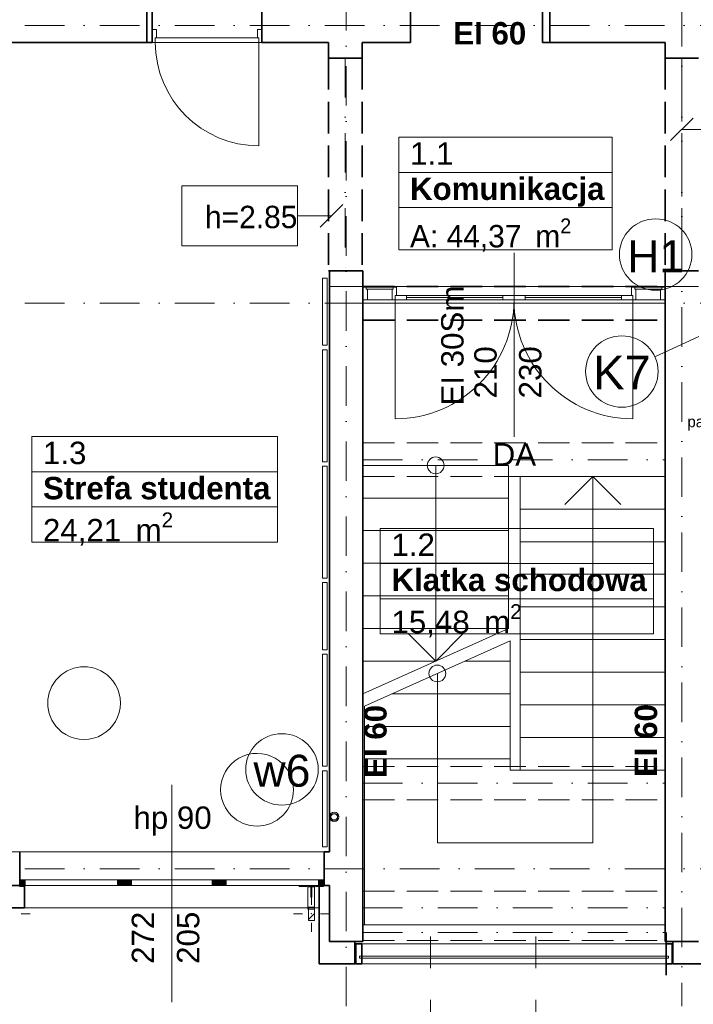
# Model space of a CAD drawing. Header units: millimetres. Extents: x -34676 to 172266, y 39940 to 476087.
# Tile 149 of 256: x 31923 to 37943, y 309384 to 318178. Entities that reach past the tile are written whole.
import ezdxf
from ezdxf.lldxf.tags import DXFTag

# ---------------------------------------------------------------- set-up
doc = ezdxf.new("R2010")
doc.units = ezdxf.units.MM
doc.header["$MEASUREMENT"] = 0
for name, pattern in [('Krawędzie ukryte', [3.912222, 2.822222, -1.09]), ('Kropki i Kreski', [6.702778, 3.527778, -1.763889, 0, -1.411111]), ('Przerywana', [5.644444, 2.822222, -2.822222])]:
    doc.linetypes.add(name, pattern=pattern)
for name, color, linetype in [('#podkład', 252, 'Continuous'), ('- A - ocieplenie', 7, 'Continuous'), ('- strefy pomieszczeń', 7, 'Continuous'), ('Drzwi Archicad', 7, 'Continuous'), ('IS_Text_Pion_Wodociag', 7, 'Continuous'), ('Konstrukcja - Belki', 7, 'Continuous'), ('Konstrukcja - Przegroda Strukt.', 7, 'Continuous'), ('Konstrukcja - Siatka mod', 7, 'Continuous'), ('Konstrukcja - Stropy', 7, 'Continuous'), ('Konstrukcja - Słupy', 7, 'Continuous'), ('Konstrukcja - Ściany nośne wew..P', 7, 'Continuous'), ('Konstrukcja - Ściany zewnętrzne', 7, 'Continuous'), ('Okna Archicada', 7, 'Continuous'), ('Opisy - Etykiety', 7, 'Continuous'), ('Opisy - Tekst', 7, 'Continuous'), ('Wnętrze - Umeblowanie', 7, 'Continuous'), ('Znaczniki - Przekroje', 7, 'Continuous'), ('Znaczniki drzwi Archicada', 7, 'Continuous'), ('Znaczniki okien Archicada', 7, 'Continuous')]:
    doc.layers.add(name, color=color, linetype=linetype)
doc.layers.add('#woda', color=4, linetype='Continuous', lineweight=18)
doc.styles.get("Standard").update_dxf_attribs({"font": 'arial.ttf'})
doc.styles.add('STYL_AUTOMATYCZNY_1', font='arial.ttf')
doc.styles.add('STYL_AUTOMATYCZNY_2', font='arial.ttf')
doc.styles.add('STYL_AUTOMATYCZNY_5', font='arial.ttf')
doc.styles.add('STYL_AUTOMATYCZNY_6', font='txt')
doc.styles.add('STYL_AUTOMATYCZNY_7', font='txt')
tags = doc.linetypes.add('SOLID', pattern=[10, 10, 0]).pattern_tags.tags
tags[6:7] = [DXFTag(74, 4), DXFTag(75, 0), DXFTag(340, '0'), DXFTag(46, 0.0), DXFTag(50, 0.0), DXFTag(44, 0.0), DXFTag(45, 0.0)]
tags[4:5] = [DXFTag(74, 4), DXFTag(75, 0), DXFTag(340, '0'), DXFTag(46, 0.0), DXFTag(50, 0.0), DXFTag(44, 0.0), DXFTag(45, 0.0)]

# ---------------------------------------------------------------- blocks, each defined once
blk = doc.blocks.new('ILHKGJHF')
at = {"layer": 'Konstrukcja - Słupy', "linetype": 'Continuous', "lineweight": 0}
h = blk.add_hatch(dxfattribs=at)
h.set_pattern_fill('Stal__1__0003', color=252, style=0, pattern_type=2)
h.set_pattern_definition([(45, (-208051.03, 604918.2), (-159.09903, 159.09903), []), (45, (-208104.06, 604971.24), (-159.09903, 159.09903), [])])
h.paths.add_polyline_path([(34110.1, 315498), (34165.1, 315498), (34165.1, 315618), (34110.1, 315618)])
at = {"layer": 'Okna Archicada', "linetype": 'Continuous', "lineweight": 13}
for points in [[(31530.1, 315860.5), (31530.1, 315810.5), (31580.1, 315810.5), (31580.1, 315860.5)], [(32455.1, 315810.5), (32455.1, 315860.5), (32405.1, 315860.5), (32405.1, 315810.5)], [(32455.1, 315860.5), (32455.1, 315810.5), (32530.1, 315810.5), (32530.1, 315860.5)], [(33325.1, 315810.5), (33325.1, 315860.5), (33250.1, 315860.5), (33250.1, 315810.5)], [(33325.1, 315860.5), (33325.1, 315810.5), (33375.1, 315810.5), (33375.1, 315860.5)], [(34250.1, 315810.5), (34250.1, 315860.5), (34200.1, 315860.5), (34200.1, 315810.5)]]:
    blk.add_hatch(color=252, dxfattribs=at).paths.add_polyline_path(points)
at = {"layer": '- A - ocieplenie', "color": 252, "linetype": 'Continuous', "lineweight": 35, "ltscale": 100}
for p, q in [((31572.6, 315660.5), (31572.6, 315810.5)), ((34207.6, 315660.5), (34207.6, 315810.5)), ((31572.6, 315610.5), (31572.6, 315660.5)), ((34207.6, 315610.5), (34207.6, 315660.5))]:
    blk.add_line(p, q, dxfattribs=at)
at = {"layer": '- A - ocieplenie', "color": 252, "linetype": 'Continuous', "lineweight": 35, "ltscale": 100, "flags": 128}
for points in [[(31572.6, 315810.5), (31342.6, 315810.5)], [(34207.6, 315810.5), (34207.6, 315310.4)], [(34297.6, 315810.5), (34207.6, 315810.5)], [(34297.6, 315310.4), (34297.6, 315810.5)], [(31342.6, 315610.5), (31572.6, 315610.5)], [(34207.6, 315110.4), (34207.6, 315310.4)], [(34524.6, 315310.4), (34297.6, 315310.4)], [(34524.6, 315310.4), (34524.6, 315110.4)], [(37597.6, 315310.4), (37367.4, 315310.4)], [(37367.4, 315310.4), (37367.4, 315110.4)], [(34207.6, 315110.4), (34524.6, 315110.4)], [(37367.4, 315110.4), (37687.6, 315110.4)]]:
    blk.add_lwpolyline(points, dxfattribs=at)
at = {"layer": '- strefy pomieszczeń', "color": 252, "linetype": 'Continuous', "lineweight": 13, "ltscale": 100}
for p, q in [((34918.1, 322493.2), (36825.3, 322493.2)), ((34918.1, 322178.9), (34918.1, 322493.2)), ((36825.3, 322493.2), (36825.3, 322178.9)), ((36825.3, 322178.9), (34918.1, 322178.9)), ((34918.1, 322178.9), (36825.3, 322178.9)), ((34918.1, 321864.6), (34918.1, 322178.9)), ((36825.3, 322178.9), (36825.3, 321864.6)), ((36825.3, 321864.6), (34918.1, 321864.6)), ((34918.1, 321864.6), (36825.3, 321864.6)), ((34918.1, 321488.1), (34918.1, 321864.6)), ((36825.3, 321864.6), (36825.3, 321488.1)), ((36825.3, 321488.1), (34918.1, 321488.1)), ((31638.1, 319819.5), (33834.7, 319819.5)), ((31638.1, 319505.2), (31638.1, 319819.5)), ((33834.7, 319819.5), (33834.7, 319505.2)), ((33834.7, 319505.2), (31638.1, 319505.2)), ((31638.1, 319505.2), (33834.7, 319505.2)), ((31638.1, 319190.9), (31638.1, 319505.2)), ((33834.7, 319505.2), (33834.7, 319190.9)), ((33834.7, 319190.9), (31638.1, 319190.9)), ((31638.1, 319190.9), (33834.7, 319190.9)), ((31638.1, 318876.6), (31638.1, 319190.9)), ((33834.7, 319190.9), (33834.7, 318876.6)), ((34752.6, 318999.9), (37193.2, 318999.9)), ((34752.6, 318685.6), (34752.6, 318999.9)), ((37193.2, 318999.9), (37193.2, 318685.6)), ((33834.7, 318876.6), (31638.1, 318876.6)), ((37193.2, 318685.6), (34752.6, 318685.6)), ((34752.6, 318685.6), (37193.2, 318685.6)), ((34752.6, 318371.4), (34752.6, 318685.6)), ((37193.2, 318685.6), (37193.2, 318371.4)), ((37193.2, 318371.4), (34752.6, 318371.4)), ((34752.6, 318371.4), (37193.2, 318371.4)), ((34752.6, 318057.1), (34752.6, 318371.4)), ((37193.2, 318371.4), (37193.2, 318057.1)), ((37193.2, 318057.1), (34752.6, 318057.1))]:
    blk.add_line(p, q, dxfattribs=at)
at = {"color": 252, "linetype": 'Przerywana', "lineweight": 13, "ltscale": 100}
for p, q in [((34237.6, 321235.4), (34237.6, 320635.4)), ((34237.6, 321235.4), (34277.6, 321235.4)), ((34237.6, 321235.3), (34237.6, 320635.3)), ((34237.6, 321235.3), (34277.6, 321235.3)), ((34277.6, 321235.4), (34277.6, 320635.4)), ((34277.6, 321235.3), (34277.6, 320635.3)), ((34237.6, 320635.4), (34277.6, 320635.4)), ((34237.6, 320635.3), (34277.6, 320635.3)), ((34237.6, 320595.4), (34237.6, 319595.4)), ((34237.6, 320595.4), (34277.6, 320595.4)), ((34237.6, 320595.3), (34237.6, 319595.3)), ((34237.6, 320595.3), (34277.6, 320595.3)), ((34277.6, 320595.4), (34277.6, 319595.4)), ((34277.6, 320595.3), (34277.6, 319595.3)), ((34237.6, 319595.4), (34277.6, 319595.4)), ((34237.6, 319595.3), (34277.6, 319595.3)), ((34237.6, 319555.4), (34237.6, 318555.4)), ((34237.6, 319555.4), (34277.6, 319555.4)), ((34237.6, 319555.3), (34237.6, 318555.3)), ((34237.6, 319555.3), (34277.6, 319555.3)), ((34277.6, 319555.4), (34277.6, 318555.4)), ((34277.6, 319555.3), (34277.6, 318555.3)), ((34237.6, 318555.4), (34277.6, 318555.4)), ((34237.6, 318555.3), (34277.6, 318555.3)), ((34237.6, 318515.4), (34237.6, 317915.4)), ((34237.6, 318515.4), (34277.6, 318515.4)), ((34237.6, 318515.3), (34237.6, 317915.3)), ((34237.6, 318515.3), (34277.6, 318515.3)), ((34277.6, 318515.4), (34277.6, 317915.4)), ((34277.6, 318515.3), (34277.6, 317915.3)), ((34237.6, 317915.4), (34277.6, 317915.4)), ((34237.6, 317915.3), (34277.6, 317915.3)), ((34237.6, 317875.4), (34237.6, 316875.4)), ((34237.6, 317875.4), (34277.6, 317875.4)), ((34237.6, 317875.3), (34237.6, 316875.3)), ((34237.6, 317875.3), (34277.6, 317875.3)), ((34277.6, 317875.4), (34277.6, 316875.4)), ((34277.6, 317875.3), (34277.6, 316875.3)), ((34237.6, 316875.4), (34277.6, 316875.4)), ((34237.6, 316875.3), (34277.6, 316875.3)), ((34237.6, 316835.4), (34237.6, 316155.5)), ((34237.6, 316835.4), (34277.6, 316835.4)), ((34237.6, 316835.3), (34237.6, 316155.4)), ((34237.6, 316835.3), (34277.6, 316835.3)), ((34277.6, 316835.4), (34277.6, 316155.5)), ((34277.6, 316835.3), (34277.6, 316155.4)), ((34237.6, 316155.5), (34277.6, 316155.5)), ((34237.6, 316155.4), (34277.6, 316155.4))]:
    blk.add_line(p, q, dxfattribs=at)
at = {"color": 252, "linetype": 'Continuous', "lineweight": 13, "ltscale": 100}
for p, q in [((34237.6, 321235.4), (34237.6, 320635.4)), ((34237.6, 321235.4), (34277.6, 321235.4)), ((34277.6, 321235.4), (34277.6, 320635.4)), ((34237.6, 320635.4), (34277.6, 320635.4)), ((34237.6, 320595.4), (34237.6, 319595.4)), ((34237.6, 320595.4), (34277.6, 320595.4)), ((34277.6, 320595.4), (34277.6, 319595.4)), ((34237.6, 319595.4), (34277.6, 319595.4)), ((34237.6, 319555.4), (34237.6, 318555.4)), ((34237.6, 319555.4), (34277.6, 319555.4)), ((34277.6, 319555.4), (34277.6, 318555.4)), ((34237.6, 318555.4), (34277.6, 318555.4)), ((34237.6, 318515.4), (34237.6, 317915.4)), ((34237.6, 318515.4), (34277.6, 318515.4)), ((34277.6, 318515.4), (34277.6, 317915.4)), ((34237.6, 317915.4), (34277.6, 317915.4)), ((34237.6, 317875.4), (34237.6, 316875.4)), ((34237.6, 317875.4), (34277.6, 317875.4)), ((34277.6, 317875.4), (34277.6, 316875.4)), ((34237.6, 316875.4), (34277.6, 316875.4)), ((34237.6, 316835.4), (34237.6, 316155.5)), ((34237.6, 316835.4), (34277.6, 316835.4)), ((34277.6, 316835.4), (34277.6, 316155.5)), ((34237.6, 316155.5), (34277.6, 316155.5)), ((34587.6, 315290.4), (37306.8, 315290.4)), ((34587.6, 315110.4), (37306.8, 315110.4))]:
    blk.add_line(p, q, dxfattribs=at)
at = {"color": 252, "linetype": 'Continuous', "lineweight": 18, "ltscale": 100}
for p, q in [((35897.6, 319562.5), (34597.6, 319562.5)), ((34597.6, 319562.5), (34597.6, 319271.1)), ((35247.6, 319562.5), (35247.6, 319271.1)), ((35897.6, 319271.1), (35897.6, 319562.5)), ((37301.3, 319463.6), (36001.3, 319463.6)), ((36001.3, 319463.6), (36001.3, 319172.3)), ((36401.3, 319213.6), (36651.3, 319463.6)), ((36651.3, 319172.3), (36651.3, 319463.6)), ((36651.3, 319463.6), (36901.3, 319213.6)), ((37301.3, 319172.3), (37301.3, 319463.6)), ((34597.6, 319271.1), (35897.6, 319271.1)), ((35897.6, 319271.1), (34597.6, 319271.1)), ((34597.6, 319271.1), (34597.6, 318979.8)), ((35247.6, 319271.1), (35247.6, 317814.4)), ((35897.6, 318979.8), (35897.6, 319271.1)), ((37301.3, 319172.3), (36001.3, 319172.3)), ((36001.3, 319172.3), (36001.3, 318880.9)), ((36001.3, 319172.3), (37301.3, 319172.3)), ((36651.3, 316841.5), (36651.3, 319172.3)), ((37301.3, 318880.9), (37301.3, 319172.3)), ((34597.6, 318979.8), (35897.6, 318979.8)), ((35897.6, 318979.8), (34597.6, 318979.8)), ((34597.6, 318979.8), (34597.6, 318688.4)), ((35897.6, 318688.4), (35897.6, 318979.8)), ((37301.3, 318880.9), (36001.3, 318880.9)), ((36001.3, 318880.9), (36001.3, 318589.6)), ((36001.3, 318880.9), (37301.3, 318880.9)), ((37301.3, 318589.6), (37301.3, 318880.9)), ((34597.6, 318688.4), (35897.6, 318688.4)), ((35897.6, 318688.4), (34597.6, 318688.4)), ((34597.6, 318688.4), (34597.6, 318397.1)), ((35897.6, 318397.1), (35897.6, 318688.4)), ((37301.3, 318589.6), (36001.3, 318589.6)), ((36001.3, 318589.6), (36001.3, 318298.3)), ((36001.3, 318589.6), (37301.3, 318589.6)), ((37301.3, 318298.3), (37301.3, 318589.6)), ((34597.6, 318397.1), (35897.6, 318397.1)), ((35897.6, 318397.1), (34597.6, 318397.1)), ((34597.6, 318397.1), (34597.6, 318105.7)), ((35897.6, 318105.7), (35897.6, 318397.1)), ((37301.3, 318298.3), (36001.3, 318298.3)), ((36001.3, 318298.3), (36001.3, 318006.9)), ((36001.3, 318298.3), (37301.3, 318298.3)), ((37301.3, 318006.9), (37301.3, 318298.3)), ((34597.6, 318105.7), (35897.6, 318105.7)), ((35897.6, 318105.7), (34597.6, 318105.7)), ((34597.6, 318105.7), (34597.6, 317814.4)), ((35897.6, 318105.7), (34597.6, 317523.1)), ((35247.6, 317814.4), (34997.6, 318064.4)), ((35497.6, 318064.4), (35247.6, 317814.4)), ((35912.6, 317996.2), (34612.6, 317413.5)), ((35912.6, 317814.4), (35912.6, 317996.2)), ((37301.3, 318006.9), (36001.3, 318006.9)), ((36001.3, 318006.9), (36001.3, 317715.6)), ((36001.3, 318006.9), (37301.3, 318006.9)), ((37301.3, 317715.6), (37301.3, 318006.9)), ((34597.6, 317814.4), (35247.6, 317814.4)), ((35247.6, 317814.4), (34597.6, 317814.4)), ((34597.6, 317814.4), (34597.6, 317523.1)), ((35507.1, 317814.4), (35912.6, 317814.4)), ((35912.6, 317814.4), (35507.1, 317814.4)), ((35912.6, 317523.1), (35912.6, 317814.4)), ((35262.6, 317704.8), (35262.6, 316940.4)), ((37301.3, 317715.6), (36001.3, 317715.6)), ((36001.3, 317715.6), (36001.3, 317424.2)), ((36001.3, 317715.6), (37301.3, 317715.6)), ((37301.3, 317424.2), (37301.3, 317715.6)), ((34857.1, 317523.1), (35912.6, 317523.1)), ((35912.6, 317523.1), (34857.1, 317523.1)), ((35912.6, 317231.7), (35912.6, 317523.1)), ((34612.6, 317413.5), (34612.6, 317231.7)), ((37301.3, 317424.2), (36001.3, 317424.2)), ((36001.3, 317424.2), (36001.3, 317132.9)), ((36001.3, 317424.2), (37301.3, 317424.2)), ((37301.3, 317132.9), (37301.3, 317424.2)), ((34612.6, 317231.7), (35912.6, 317231.7)), ((35912.6, 317231.7), (34612.6, 317231.7)), ((34612.6, 317231.7), (34612.6, 316940.4)), ((35912.6, 316940.4), (35912.6, 317231.7)), ((37301.3, 317132.9), (36001.3, 317132.9)), ((36001.3, 317132.9), (36001.3, 316841.5)), ((36001.3, 317132.9), (37301.3, 317132.9)), ((37301.3, 316841.5), (37301.3, 317132.9)), ((34612.6, 316940.4), (35912.6, 316940.4)), ((35912.6, 316940.4), (34612.6, 316940.4)), ((34612.6, 316940.4), (34612.6, 315460.4)), ((35262.6, 316940.4), (35262.6, 316191.5)), ((35912.6, 316841.5), (35912.6, 316940.4)), ((36001.3, 316841.5), (35912.6, 316841.5)), ((37301.3, 316841.5), (36001.3, 316841.5)), ((36001.3, 316841.5), (37301.3, 316841.5)), ((36651.3, 316191.5), (36651.3, 316841.5)), ((37301.3, 315460.4), (37301.3, 316841.5)), ((35262.6, 316191.5), (36651.3, 316191.5)), ((34612.6, 315460.4), (37301.3, 315460.4))]:
    blk.add_line(p, q, dxfattribs=at)
at = {"color": 252, "linetype": 'Continuous', "lineweight": 35, "ltscale": 100}
for p, q in [((37306.8, 315190.4), (37306.8, 315390.4)), ((37306.8, 315010.4), (37306.8, 315210.4))]:
    blk.add_line(p, q, dxfattribs=at)
at = {"color": 252, "linetype": 'Continuous', "lineweight": 35, "ltscale": 100, "flags": 128}
for points in [[(32713.9, 323640.5), (32713.9, 323340.5)], [(36202.6, 323340.5), (36202.6, 323640.5)], [(32665.6, 323340.5), (32713.9, 323340.5)], [(36202.6, 323340.5), (36267.6, 323340.5)]]:
    blk.add_lwpolyline(points, dxfattribs=at)
at = {"color": 252, "linetype": 'Continuous', "lineweight": 18, "ltscale": 100}
for centre, start, end in [((35247.6, 319562.5), 0, 180), ((35247.6, 319562.5), 180, 0), ((35262.6, 317704.8), 0, 180), ((35262.6, 317704.8), 180, 0)]:
    blk.add_arc(centre, 75, start, end, dxfattribs=at)
at = {"layer": 'Drzwi Archicad', "color": 252, "linetype": 'Continuous', "lineweight": 35, "ltscale": 100}
for p, q in [((32713.9, 323455.5), (32713.9, 323640.5)), ((33693.9, 323455.5), (33693.9, 323640.5)), ((35022.6, 323340.5), (35022.6, 323640.5)), ((36202.6, 323340.5), (36202.6, 323640.5)), ((32713.9, 323340.5), (32713.9, 323455.5)), ((32713.9, 323340.5), (32713.9, 323455.5)), ((33693.9, 323340.5), (33693.9, 323455.5)), ((33693.9, 323340.5), (33693.9, 323455.5)), ((34597.6, 321155.5), (34597.6, 321160.5)), ((34597.6, 321040.5), (34597.6, 321155.5)), ((34597.6, 321040.5), (34597.6, 321155.5)), ((37297.6, 321155.5), (37297.6, 321160.5)), ((37297.6, 321040.5), (37297.6, 321155.5)), ((37297.6, 321040.5), (37297.6, 321155.5)), ((34597.6, 320860.5), (34597.6, 321040.5)), ((37297.6, 320860.5), (37297.6, 321040.5))]:
    blk.add_line(p, q, dxfattribs=at)
at = {"layer": 'Drzwi Archicad', "color": 252, "linetype": 'Continuous', "lineweight": 13, "ltscale": 100}
for p, q in [((32713.9, 323340.5), (32713.9, 323455.5)), ((32713.9, 323455.5), (32753.9, 323455.5)), ((32753.9, 323455.5), (32753.9, 323380.5)), ((33653.9, 323380.5), (33653.9, 323455.5)), ((33653.9, 323455.5), (33693.9, 323455.5)), ((33693.9, 323455.5), (33693.9, 323340.5)), ((32741.9, 323340.5), (32713.9, 323340.5)), ((32753.9, 323380.5), (32741.9, 323380.5)), ((32741.9, 323380.5), (32741.9, 323340.5)), ((33665.9, 323380.5), (32741.9, 323380.5)), ((32741.9, 323380.5), (32741.9, 323340.5)), ((32741.9, 323340.5), (33665.9, 323340.5)), ((33665.9, 323380.5), (33653.9, 323380.5)), ((33665.9, 323340.5), (33665.9, 323380.5)), ((33665.9, 323340.5), (33665.9, 323380.5)), ((33665.9, 323340.5), (33665.9, 322416.5)), ((33693.9, 323340.5), (33665.9, 323340.5)), ((34627.6, 321155.5), (34597.6, 321155.5)), ((34597.6, 321155.5), (34597.6, 321040.5)), ((34627.6, 321137.5), (34627.6, 321155.5)), ((34637.6, 321137.5), (34627.6, 321137.5)), ((34637.6, 321040.5), (34637.6, 321137.5)), ((34637.6, 321137.5), (34857.6, 321137.5)), ((34867.6, 321137.5), (34857.6, 321137.5)), ((34857.6, 321137.5), (34857.6, 321040.5)), ((34867.6, 321155.5), (34867.6, 321137.5)), ((34897.6, 321155.5), (34867.6, 321155.5)), ((34897.6, 321080.5), (34897.6, 321155.5)), ((36997.6, 321155.5), (36997.6, 321080.5)), ((37027.6, 321155.5), (36997.6, 321155.5)), ((37027.6, 321137.5), (37027.6, 321155.5)), ((37037.6, 321137.5), (37027.6, 321137.5)), ((37037.6, 321040.5), (37037.6, 321137.5)), ((37257.6, 321137.5), (37037.6, 321137.5)), ((37267.6, 321137.5), (37257.6, 321137.5)), ((37257.6, 321137.5), (37257.6, 321040.5)), ((37297.6, 321155.5), (37267.6, 321155.5)), ((37267.6, 321155.5), (37267.6, 321137.5)), ((37297.6, 321040.5), (37297.6, 321155.5)), ((34597.6, 321040.5), (34637.6, 321040.5)), ((34637.6, 321040.5), (34857.6, 321040.5)), ((34857.6, 321040.5), (34885.6, 321040.5)), ((34885.6, 321040.5), (34885.6, 321080.5)), ((34885.6, 321080.5), (34897.6, 321080.5)), ((34885.6, 321080.5), (34985.6, 321080.5)), ((34885.6, 321040.5), (34885.6, 321080.5)), ((34885.6, 321040.5), (34885.6, 319978.5)), ((34985.6, 321040.5), (34885.6, 321040.5)), ((34985.6, 321080.5), (34985.6, 321040.5)), ((35847.6, 321060.5), (34985.6, 321060.5)), ((35847.6, 321040.5), (35847.6, 321080.5)), ((35847.6, 321080.5), (35947.6, 321080.5)), ((35947.6, 321040.5), (35847.6, 321040.5)), ((35947.6, 321080.5), (35947.6, 321040.5)), ((36047.6, 321080.5), (35947.6, 321080.5)), ((35947.6, 321080.5), (35947.6, 321040.5)), ((35947.6, 321040.5), (36047.6, 321040.5)), ((36047.6, 321040.5), (36047.6, 321080.5)), ((36047.6, 321060.5), (36909.6, 321060.5)), ((37009.6, 321080.5), (36909.6, 321080.5)), ((36909.6, 321080.5), (36909.6, 321040.5)), ((36909.6, 321040.5), (37009.6, 321040.5)), ((36997.6, 321080.5), (37009.6, 321080.5)), ((37009.6, 321080.5), (37009.6, 321040.5)), ((37009.6, 321040.5), (37009.6, 321080.5)), ((37009.6, 321040.5), (37009.6, 319978.5)), ((37009.6, 321040.5), (37037.6, 321040.5)), ((37037.6, 321040.5), (37257.6, 321040.5)), ((37257.6, 321040.5), (37297.6, 321040.5))]:
    blk.add_line(p, q, dxfattribs=at)
at = {"layer": 'Drzwi Archicad', "color": 252, "linetype": 'Continuous', "lineweight": 13, "ltscale": 100, "flags": 128}
for points in [[(34867.6, 321155.5), (34627.6, 321155.5), (34627.6, 321137.5), (34867.6, 321137.5)], [(34637.6, 321040.5), (34857.6, 321040.5), (34857.6, 321137.5), (34637.6, 321137.5)], [(37027.6, 321155.5), (37267.6, 321155.5), (37267.6, 321137.5), (37027.6, 321137.5)], [(37037.6, 321137.5), (37257.6, 321137.5), (37257.6, 321040.5), (37037.6, 321040.5)], [(35847.6, 321060.5), (34985.6, 321060.5), (34985.6, 321080.5), (35847.6, 321080.5)], [(35847.6, 321040.5), (34985.6, 321040.5), (34985.6, 321060.5), (35847.6, 321060.5)], [(36047.6, 321060.5), (36909.6, 321060.5), (36909.6, 321080.5), (36047.6, 321080.5)], [(36047.6, 321040.5), (36909.6, 321040.5), (36909.6, 321060.5), (36047.6, 321060.5)]]:
    blk.add_lwpolyline(points, close=True, dxfattribs=at)
at = {"layer": 'Drzwi Archicad', "color": 252, "linetype": 'Continuous', "lineweight": 13, "ltscale": 100}
for centre, radius, start, end in [((33665.9, 323340.5), 924, 180, 270), ((34885.6, 321040.5), 1062, 270, 0), ((37009.6, 321040.5), 1062, 180, 270)]:
    blk.add_arc(centre, radius, start, end, dxfattribs=at)
at = {"layer": 'Konstrukcja - Belki', "color": 252, "linetype": 'Krawędzie ukryte', "lineweight": 35, "ltscale": 100}
for p, q in [((34289.3, 323200.5), (34289.3, 321301.1)), ((34289.3, 323200.5), (34589.3, 323200.5)), ((34589.3, 323200.5), (34589.3, 321301.1)), ((37297.6, 323200.5), (37297.6, 321301.1)), ((37297.6, 323200.5), (37597.6, 323200.5)), ((34289.3, 321301.1), (34589.3, 321301.1)), ((37297.6, 321301.1), (37597.6, 321301.1)), ((34597.4, 321160.5), (37297.4, 321160.5)), ((34597.4, 320860.5), (34597.4, 321160.5)), ((37297.4, 320860.5), (37297.4, 321160.5)), ((34597.4, 320860.5), (37297.4, 320860.5))]:
    blk.add_line(p, q, dxfattribs=at)
at = {"layer": 'Konstrukcja - Belki', "color": 252, "linetype": 'Kropki i Kreski', "lineweight": 13, "ltscale": 100}
for p, q in [((34439.3, 323200.5), (34439.3, 321301.1)), ((37447.6, 323200.5), (37447.6, 321301.1)), ((34597.4, 321010.5), (37297.4, 321010.5)), ((34597.6, 319613.6), (37297.6, 319613.6)), ((34597.6, 316724.4), (37297.6, 316724.4)), ((34597.6, 315610.4), (37301.3, 315610.4)), ((34597.6, 315390.4), (37301.3, 315390.4))]:
    blk.add_line(p, q, dxfattribs=at)
at = {"layer": 'Konstrukcja - Belki', "color": 252, "linetype": 'Krawędzie ukryte', "lineweight": 13, "ltscale": 100}
for p, q in [((34597.6, 319763.6), (37297.6, 319763.6)), ((34597.6, 319463.6), (34597.6, 319763.6)), ((37297.6, 319463.6), (37297.6, 319763.6)), ((34597.6, 319463.6), (37297.6, 319463.6)), ((34597.6, 316874.4), (37297.6, 316874.4)), ((34597.6, 316574.4), (34597.6, 316874.4)), ((37297.6, 316574.4), (37297.6, 316874.4)), ((34597.6, 316574.4), (37297.6, 316574.4)), ((34597.6, 315760.4), (37301.3, 315760.4)), ((34597.6, 315460.4), (34597.6, 315760.4)), ((37301.3, 315460.4), (37301.3, 315760.4)), ((34597.6, 315460.4), (37301.3, 315460.4)), ((34597.6, 315460.4), (37301.3, 315460.4)), ((34597.6, 315320.4), (34597.6, 315460.4)), ((37301.3, 315320.4), (37301.3, 315460.4)), ((34597.6, 315320.4), (37301.3, 315320.4))]:
    blk.add_line(p, q, dxfattribs=at)
at = {"layer": 'Konstrukcja - Przegroda Strukt.', "color": 252, "linetype": 'Continuous', "lineweight": 13, "ltscale": 100, "flags": 128}
blk.add_lwpolyline([(31529.3, 315801.5), (31530.3, 315802.5), (31531.3, 315801.5), (31532.3, 315802.5), (31533.3, 315801.5), (31534.3, 315802.5), (31535.3, 315801.5), (31536.3, 315802.5), (31537.3, 315801.5), (31538.3, 315802.5), (31539.3, 315801.5), (31540.3, 315802.5), (31541.3, 315801.5), (31542.3, 315802.5), (31543.3, 315801.5), (31544.3, 315802.5), (31545.3, 315801.5), (31546.3, 315802.5), (31547.3, 315801.5), (31548.3, 315802.5), (31549.3, 315801.5), (31550.3, 315802.5), (31551.3, 315801.5), (31552.3, 315802.5), (31553.3, 315801.5), (31554.3, 315802.5), (31555.3, 315801.5), (31556.3, 315802.5), (31557.3, 315801.5), (31558.3, 315802.5), (31559.3, 315801.5), (31560.3, 315802.5), (31561.3, 315801.5), (31562.3, 315802.5), (31563.3, 315801.5), (31564.3, 315802.5), (31565.3, 315801.5), (31566.3, 315802.5), (31567.3, 315801.5), (31568.3, 315802.5), (31569.3, 315801.5), (31570.3, 315802.5), (31571.3, 315802.5), (31571.3, 315810.5), (31489, 315810.5)], dxfattribs=at)
for points in [[(34115.1, 315797.3), (34118.1, 315797.3), (34132.9, 315797.3), (34132.9, 315706.7), (34140.5, 315706.7), (34140.5, 315797.3), (34155.1, 315797.3), (34158.1, 315797.3), (34169.3, 315797.3), (34176.7, 315802.5), (34185.6, 315802.5), (34186.6, 315801.5), (34187.6, 315802.5), (34188.6, 315801.5), (34189.6, 315802.5), (34190.6, 315801.5), (34191.6, 315802.5), (34192.6, 315801.5), (34193.6, 315802.5), (34194.6, 315801.5), (34195.6, 315802.5), (34196.6, 315801.5), (34197.6, 315802.5), (34198.6, 315801.5), (34199.6, 315802.5), (34200.6, 315801.5), (34201.6, 315802.5), (34202.6, 315801.5), (34203.6, 315802.5), (34204.6, 315801.5), (34205.6, 315802.5), (34206.6, 315801.5), (34207.6, 315802.5), (34208.6, 315801.5), (34209.6, 315802.5), (34210.6, 315801.5), (34211.6, 315802.5), (34212.6, 315801.5), (34213.6, 315802.5), (34214.6, 315801.5), (34215.6, 315802.5), (34216.6, 315801.5), (34217.6, 315802.5), (34218.6, 315801.5), (34219.6, 315802.5), (34220.6, 315801.5), (34221.6, 315802.5), (34222.6, 315801.5), (34223.6, 315802.5), (34224.6, 315801.5), (34225.6, 315802.5), (34226.6, 315801.5), (34227.6, 315802.5), (34228.6, 315801.5), (34229.6, 315802.5), (34230.6, 315801.5), (34231.6, 315802.5), (34232.6, 315801.5), (34233.6, 315802.5), (34234.6, 315801.5), (34235.6, 315802.5), (34236.6, 315801.5), (34237.6, 315802.5), (34238.6, 315801.5), (34239.6, 315802.5), (34240.6, 315801.5), (34241.6, 315802.5), (34242.6, 315801.5), (34243.6, 315802.5), (34244.6, 315801.5), (34245.6, 315802.5), (34246.6, 315802.5), (34246.6, 315810.5), (34164.3, 315810.5), (34164.3, 315802.3), (34108.9, 315802.3), (34108.9, 315810.5), (34026.6, 315810.5), (34026.6, 315802.5), (34027.6, 315802.5), (34028.6, 315801.5), (34029.6, 315802.5), (34030.6, 315801.5), (34031.6, 315802.5), (34032.6, 315801.5), (34033.6, 315802.5), (34034.6, 315801.5), (34035.6, 315802.5), (34036.6, 315801.5), (34037.6, 315802.5), (34038.6, 315801.5), (34039.6, 315802.5), (34040.6, 315801.5), (34041.6, 315802.5), (34042.6, 315801.5), (34043.6, 315802.5), (34044.6, 315801.5), (34045.6, 315802.5), (34046.6, 315801.5), (34047.6, 315802.5), (34048.6, 315801.5), (34049.6, 315802.5), (34050.6, 315801.5), (34051.6, 315802.5), (34052.6, 315801.5), (34053.6, 315802.5), (34054.6, 315801.5), (34055.6, 315802.5), (34056.6, 315801.5), (34057.6, 315802.5), (34058.6, 315801.5), (34059.6, 315802.5), (34060.6, 315801.5), (34061.6, 315802.5), (34062.6, 315801.5), (34063.6, 315802.5), (34064.6, 315801.5), (34065.6, 315802.5), (34066.6, 315801.5), (34067.6, 315802.5), (34068.6, 315801.5), (34069.6, 315802.5), (34070.6, 315801.5), (34071.6, 315802.5), (34072.6, 315801.5), (34073.6, 315802.5), (34074.6, 315801.5), (34075.6, 315802.5), (34076.6, 315801.5), (34077.6, 315802.5), (34078.6, 315801.5), (34079.6, 315802.5), (34080.6, 315801.5), (34081.6, 315802.5), (34082.6, 315801.5), (34083.6, 315802.5), (34084.6, 315801.5), (34085.6, 315802.5), (34086.6, 315801.5), (34087.6, 315802.5), (34096.4, 315802.5), (34103.9, 315797.3)], [(34105.6, 315797.3), (34165.6, 315797.3), (34165.6, 315598), (34105.6, 315598)], [(34567.6, 315160.4), (34567.6, 315180.4), (37326.8, 315180.4), (37326.8, 315160.4)]]:
    blk.add_lwpolyline(points, close=True, dxfattribs=at)
at = {"layer": 'Konstrukcja - Przegroda Strukt.', "color": 252, "linetype": 'Continuous', "lineweight": 35, "ltscale": 100, "flags": 128}
for points in [[(34587.6, 315110.4), (34533.6, 315110.4), (34533.6, 315290.4), (34587.6, 315290.4)], [(37360.8, 315110.4), (37306.8, 315110.4), (37306.8, 315290.4), (37360.8, 315290.4)]]:
    blk.add_lwpolyline(points, close=True, dxfattribs=at)
at = {"layer": 'Konstrukcja - Siatka mod', "color": 252, "linetype": 'Kropki i Kreski', "lineweight": 13, "ltscale": 100}
for p, q in [((34447.6, 314731.6), (34447.6, 331696.4)), ((37447.6, 331701.1), (37447.6, 314731.6)), ((20180, 323490.5), (49624.6, 323490.5)), ((20180, 321010.5), (49624.6, 321010.5)), ((20180, 315960.5), (49624.6, 315960.5))]:
    blk.add_line(p, q, dxfattribs=at)
at = {"layer": 'Konstrukcja - Stropy', "color": 252, "linetype": 'Continuous', "lineweight": 13, "ltscale": 100}
for p, q in [((34297.6, 316110.5), (34297.6, 321160.5)), ((34297.6, 321160.5), (37597.6, 321160.5)), ((22627.6, 316110.5), (34297.6, 316110.5))]:
    blk.add_line(p, q, dxfattribs=at)
at = {"layer": 'Konstrukcja - Stropy', "color": 252, "linetype": 'Continuous', "lineweight": 13, "ltscale": 100, "flags": 128}
blk.add_lwpolyline([(34597.6, 319562.5), (35897.6, 319562.5), (35897.6, 319463.6), (37297.6, 319463.6), (37297.6, 321160.5), (34597.6, 321160.5)], close=True, dxfattribs=at)
at = {"layer": 'Konstrukcja - Słupy', "color": 252, "linetype": 'Continuous', "lineweight": 13, "ltscale": 100}
for p, q in [((34137.6, 315638), (34137.6, 315718)), ((31542.3, 315558), (31622.3, 315558)), ((34057.6, 315558), (33977.6, 315558)), ((34217.6, 315558), (34297.6, 315558)), ((34137.6, 315478), (34137.6, 315398))]:
    blk.add_line(p, q, dxfattribs=at)
at = {"layer": 'Konstrukcja - Słupy', "color": 252, "linetype": 'Continuous', "lineweight": 13, "ltscale": 100, "flags": 128}
blk.add_lwpolyline([(34110.1, 315498), (34165.1, 315498), (34165.1, 315618), (34110.1, 315618)], close=True, dxfattribs=at)
at = {"layer": 'Konstrukcja - Słupy', "color": 252, "linetype": 'Continuous', "lineweight": 13, "ltscale": 100}
blk.add_point((34137.6, 315558), dxfattribs=at)
at = {"layer": 'Konstrukcja - Ściany nośne wew..P', "color": 252, "linetype": 'Continuous', "lineweight": 35, "ltscale": 100}
for p, q in [((32665.6, 323640.5), (32665.6, 323340.5)), ((33693.9, 323455.5), (33693.9, 323640.5)), ((35022.6, 323340.5), (35022.6, 323640.5)), ((36267.6, 323640.5), (36267.6, 323340.5)), ((33693.9, 323340.5), (33693.9, 323455.5)), ((34597.6, 321155.5), (34597.6, 321160.5)), ((34597.6, 321040.5), (34597.6, 321155.5)), ((37297.6, 321155.5), (37297.6, 321160.5)), ((37297.6, 321040.5), (37297.6, 321155.5)), ((34597.6, 320860.5), (34597.6, 321040.5)), ((37297.6, 320860.5), (37297.6, 321040.5))]:
    blk.add_line(p, q, dxfattribs=at)
at = {"layer": 'Konstrukcja - Ściany nośne wew..P', "color": 252, "linetype": 'Continuous', "lineweight": 35, "ltscale": 100, "flags": 128}
for points in [[(28617.6, 323340.5), (32665.6, 323340.5)], [(33693.9, 323340.5), (34289.3, 323340.5)], [(34289.3, 323340.5), (34289.3, 323200.5)], [(34589.3, 323200.5), (34589.3, 323340.5)], [(34589.3, 323340.5), (35022.6, 323340.5)], [(36267.6, 323340.5), (37297.6, 323340.5)], [(37297.6, 323340.5), (37297.6, 323200.5)], [(34289.3, 323200.5), (34589.3, 323200.5)], [(37297.6, 323200.5), (37597.6, 323200.5)], [(34297.6, 321300.5), (34297.6, 316110.5)], [(34597.6, 321300.5), (34297.6, 321300.5)], [(34597.6, 321160.5), (34597.6, 321300.5)], [(37297.6, 321300.5), (37297.6, 321160.5)], [(37597.6, 321300.5), (37297.6, 321300.5)], [(34597.6, 315310.4), (34597.6, 320860.5)], [(37297.6, 320860.5), (37297.6, 315310.4)], [(34297.6, 315810.5), (34297.6, 315310.4)], [(34297.6, 315310.4), (34597.6, 315310.4)], [(37297.6, 315310.4), (37597.6, 315310.4)]]:
    blk.add_lwpolyline(points, dxfattribs=at)
at = {"layer": 'Konstrukcja - Ściany zewnętrzne', "color": 252, "linetype": 'Continuous', "lineweight": 35, "ltscale": 100}
for p, q in [((31530.1, 315860.5), (31530.1, 316110.5)), ((34250.1, 315860.5), (34250.1, 316110.5)), ((31530.1, 315810.5), (31530.1, 315860.5)), ((34250.1, 315810.5), (34250.1, 315860.5))]:
    blk.add_line(p, q, dxfattribs=at)
at = {"layer": 'Konstrukcja - Ściany zewnętrzne', "color": 252, "linetype": 'Continuous', "lineweight": 35, "ltscale": 100, "flags": 128}
for points in [[(34297.6, 316110.5), (34250.1, 316110.5)], [(34250.1, 315810.5), (34297.6, 315810.5)]]:
    blk.add_lwpolyline(points, dxfattribs=at)
at = {"layer": 'Okna Archicada', "color": 252, "linetype": 'Continuous', "lineweight": 13, "ltscale": 100}
for p, q in [((31530.1, 316110.5), (34250.1, 316110.5)), ((31530.1, 315860.5), (31580.1, 315860.5)), ((31580.1, 315860.5), (31580.1, 315810.5)), ((31580.1, 315860.5), (32405.1, 315860.5)), ((32405.1, 315810.5), (32405.1, 315860.5)), ((32405.1, 315860.5), (32455.1, 315860.5)), ((32455.1, 315860.5), (32530.1, 315860.5)), ((32530.1, 315860.5), (32530.1, 315810.5)), ((32530.1, 315860.5), (33250.1, 315860.5)), ((33250.1, 315810.5), (33250.1, 315860.5)), ((33250.1, 315860.5), (33325.1, 315860.5)), ((33325.1, 315860.5), (33375.1, 315860.5)), ((33375.1, 315860.5), (33375.1, 315810.5)), ((33375.1, 315860.5), (34200.1, 315860.5)), ((34200.1, 315810.5), (34200.1, 315860.5)), ((34200.1, 315860.5), (34250.1, 315860.5)), ((31530.1, 315810.5), (34250.1, 315810.5)), ((31580.1, 315810.5), (31530.1, 315810.5)), ((34207.6, 315810.5), (31572.6, 315810.5)), ((32405.1, 315810.5), (31580.1, 315810.5)), ((32455.1, 315810.5), (32405.1, 315810.5)), ((32530.1, 315810.5), (32455.1, 315810.5)), ((33250.1, 315810.5), (32530.1, 315810.5)), ((33325.1, 315810.5), (33250.1, 315810.5)), ((33375.1, 315810.5), (33325.1, 315810.5)), ((34200.1, 315810.5), (33375.1, 315810.5)), ((34250.1, 315810.5), (34200.1, 315810.5)), ((34207.6, 315610.5), (31572.6, 315610.5))]:
    blk.add_line(p, q, dxfattribs=at)
at = {"layer": 'Okna Archicada', "color": 252, "linetype": 'Continuous', "lineweight": 35, "ltscale": 100}
for p, q in [((31530.1, 315860.5), (31530.1, 316110.5)), ((34250.1, 315860.5), (34250.1, 316110.5)), ((31530.1, 315810.5), (31530.1, 315860.5)), ((31530.1, 315810.5), (31530.1, 315860.5)), ((34250.1, 315810.5), (34250.1, 315860.5)), ((34250.1, 315810.5), (34250.1, 315860.5)), ((31572.6, 315660.5), (31572.6, 315810.5)), ((34207.6, 315660.5), (34207.6, 315810.5)), ((31572.6, 315610.5), (31572.6, 315660.5)), ((34207.6, 315610.5), (34207.6, 315660.5))]:
    blk.add_line(p, q, dxfattribs=at)
at = {"layer": 'Opisy - Etykiety', "color": 252, "linetype": 'Continuous', "lineweight": 13, "ltscale": 100}
for p, q in [((37547.6, 322663.3), (37347.6, 322463.3)), ((37447.6, 322563.3), (37811.7, 322563.3))]:
    blk.add_line(p, q, dxfattribs=at)
at = {"layer": 'Opisy - Etykiety', "color": 252, "linetype": 'Continuous', "lineweight": 20, "ltscale": 100}
for p, q in [((34011.7, 322059.7), (32980.3, 322059.7)), ((32980.3, 322059.7), (32980.3, 321523.2)), ((34011.7, 321523.2), (34011.7, 322059.7)), ((34216.7, 321691.4), (34416.7, 321891.4)), ((34316.7, 321791.4), (34011.7, 321791.4)), ((32980.3, 321523.2), (34011.7, 321523.2))]:
    blk.add_line(p, q, dxfattribs=at)
at = {"layer": 'Wnętrze - Umeblowanie', "color": 252, "linetype": 'Continuous', "lineweight": 13, "ltscale": 100, "flags": 128}
for points in [[(32335.2, 317669.5, 1), (31875.5, 317209.9, 1)], [(33880.8, 316895.5, 1), (33421.1, 316435.9, 1)]]:
    blk.add_lwpolyline(points, format="xyb", close=True, dxfattribs=at)
at = {"layer": 'Znaczniki - Przekroje', "color": 252, "linetype": 'Przerywana', "lineweight": 13, "ltscale": 100}
for p, q in [((35202, 315353.8), (35202, 314003.8)), ((36143.1, 315353.8), (36143.1, 314003.8))]:
    blk.add_line(p, q, dxfattribs=at)
at = {"layer": 'Znaczniki drzwi Archicada', "color": 252, "linetype": 'Continuous', "lineweight": 13, "ltscale": 100}
blk.add_line((35947.6, 319817.6), (35947.6, 321460.5), dxfattribs=at)
at = {"layer": 'Znaczniki okien Archicada', "color": 252, "linetype": 'Continuous', "lineweight": 13, "ltscale": 100}
blk.add_line((32890.1, 314767.6), (32890.1, 316710.5), dxfattribs=at)
at = {"layer": '- strefy pomieszczeń', "color": 252, "linetype": 'Continuous', "lineweight": 13, "char_height": 200, "attachment_point": 1}
for s, insert, style in [('\\A1;{\\pql;\\pt0,100;\\fArial|b0|i0|c238|p0;\\W1.000000;1.1\\fArial|b0|i0|c238|p0;\\W1.000000;\\A1{\\H.66x;\\S^  ;}\\fArial|b0|i0|c238|p0;\\W1.000000;\\fArial|b0|i0|c238|p0;\\W1.000000;\\A1{\\H.66x;\\S^  ;}}', (35018.1, 322447.4), 'STYL_AUTOMATYCZNY_1'), ('\\A1;{\\pql;\\pt0,100;\\fArial|b1|i0|c238|p0;\\W1.000000;Komunikacja\\fArial|b1|i0|c238|p0;\\W1.000000;\\A1{\\H.66x;\\S^  ;}\\fArial|b1|i0|c238|p0;\\W1.000000;\\fArial|b1|i0|c238|p0;\\W1.000000;\\A1{\\H.66x;\\S^  ;}}', (35018.1, 322133.2), 'STYL_AUTOMATYCZNY_2'), ('\\A1;{\\pql;\\pt0,500;\\fGeneva CE|b0|i0|c0|p0;\\W1.000000;A: 44,37\\fGeneva CE|b0|i0|c0|p0;\\W1.000000;\\A1{\\H.66x;\\S^  ;}\\fGeneva CE|b0|i0|c0|p0;\\W1.000000; m\\fGeneva CE|b0|i0|c0|p0;\\W1.000000;\\A1{\\H.66x;\\S2^  ;}}', (35018.1, 321767.7), 'STYL_AUTOMATYCZNY_6'), ('\\A1;{\\pql;\\pt0,100;\\fArial|b0|i0|c238|p0;\\W1.000000;1.3\\fArial|b0|i0|c238|p0;\\W1.000000;\\A1{\\H.66x;\\S^  ;}\\fArial|b0|i0|c238|p0;\\W1.000000;\\fArial|b0|i0|c238|p0;\\W1.000000;\\A1{\\H.66x;\\S^  ;}}', (31738.1, 319773.8), 'STYL_AUTOMATYCZNY_1'), ('\\A1;{\\pql;\\pt0,100;\\fArial|b1|i0|c238|p0;\\W1.000000;Strefa studenta\\fArial|b1|i0|c238|p0;\\W1.000000;\\A1{\\H.66x;\\S^  ;}\\fArial|b1|i0|c238|p0;\\W1.000000;\\fArial|b1|i0|c238|p0;\\W1.000000;\\A1{\\H.66x;\\S^  ;}}', (31738.1, 319459.5), 'STYL_AUTOMATYCZNY_2'), ('\\A1;{\\pql;\\pt0,100;\\fArial|b0|i0|c238|p0;\\W1.000000;1.2\\fArial|b0|i0|c238|p0;\\W1.000000;\\A1{\\H.66x;\\S^  ;}\\fArial|b0|i0|c238|p0;\\W1.000000;\\fArial|b0|i0|c238|p0;\\W1.000000;\\A1{\\H.66x;\\S^  ;}}', (34852.6, 318954.2), 'STYL_AUTOMATYCZNY_1'), ('\\A1;{\\pql;\\pt0,100;\\fArial|b0|i0|c238|p0;\\W1.000000;24,21\\fArial|b0|i0|c238|p0;\\W1.000000;\\A1{\\H.66x;\\S^  ;}\\fArial|b0|i0|c238|p0;\\W1.000000; m\\fArial|b0|i0|c238|p0;\\W1.000000;\\A1{\\H.66x;\\S2^  ;}}', (31738.1, 319142.4), 'STYL_AUTOMATYCZNY_1'), ('\\A1;{\\pql;\\pt0,100;\\fArial|b1|i0|c238|p0;\\W1.000000;Klatka schodowa\\fArial|b1|i0|c238|p0;\\W1.000000;\\A1{\\H.66x;\\S^  ;}\\fArial|b1|i0|c238|p0;\\W1.000000;\\fArial|b1|i0|c238|p0;\\W1.000000;\\A1{\\H.66x;\\S^  ;}}', (34852.6, 318639.9), 'STYL_AUTOMATYCZNY_2'), ('\\A1;{\\pql;\\pt0,100;\\fArial|b0|i0|c238|p0;\\W1.000000;15,48\\fArial|b0|i0|c238|p0;\\W1.000000;\\A1{\\H.66x;\\S^  ;}\\fArial|b0|i0|c238|p0;\\W1.000000; m\\fArial|b0|i0|c238|p0;\\W1.000000;\\A1{\\H.66x;\\S2^  ;}}', (34852.6, 318322.8), 'STYL_AUTOMATYCZNY_1')]:
    blk.add_mtext(s, dxfattribs=dict(at, insert=insert, style=style))
at = {"layer": 'Opisy - Etykiety', "color": 252, "linetype": 'Continuous', "lineweight": 20, "insert": (34011.7, 321779.5), "char_height": 200, "attachment_point": 6, "style": 'STYL_AUTOMATYCZNY_5'}
blk.add_mtext('\\A1;{\\pqr;\\fGeneva|b0|i0|c0|p0;\\W1.000000;h=\\fGeneva CE|b0|i0|c0|p0;\\W1.000000;2.\\fGeneva CE|b0|i0|c0|p0;\\W1.000000;85}', dxfattribs=at)
at = {"layer": 'Opisy - Tekst', "color": 252, "linetype": 'Continuous', "lineweight": 13, "insert": (35404.5, 323521.6), "char_height": 200, "attachment_point": 1, "style": 'STYL_AUTOMATYCZNY_7'}
blk.add_mtext('\\A1;{\\pql;\\fHelvetica|b1|i0|c238|p0;\\W1.000000;EI \\fHelvetica|b1|i0|c238|p0;\\W1.000000;6\\fHelvetica|b1|i0|c238|p0;\\W1.000000;0}', dxfattribs=at)
at = {"layer": 'Opisy - Tekst', "color": 252, "linetype": 'Continuous', "lineweight": 13, "insert": (37947.6, 320268), "char_height": 100, "width": 1110.447, "attachment_point": 2, "line_spacing_factor": 0.793645, "style": 'STYL_AUTOMATYCZNY_6'}
blk.add_mtext('\\A1;{\\pqc;\\fGeneva CE|b0|i0|c0|p0;\\W1.000000;stół-\\P\\pqc;\\fGeneva CE|b0|i0|c0|p0;\\W1.000000; pakowanie paczek 250x80 }', dxfattribs=at)
at = {"layer": 'Opisy - Tekst', "color": 252, "linetype": 'Continuous', "lineweight": 13, "char_height": 200, "attachment_point": 1, "rotation": 90, "style": 'STYL_AUTOMATYCZNY_7'}
for insert in [(34609, 316771.3), (37026.6, 316778.2)]:
    blk.add_mtext('\\A1;{\\pql;\\fHelvetica|b1|i0|c238|p0;\\W1.000000;EI 60}', dxfattribs=dict(at, insert=insert))
at = {"layer": 'Znaczniki drzwi Archicada', "color": 252, "linetype": 'Continuous', "lineweight": 13, "char_height": 200, "attachment_point": 7, "rotation": 90, "style": 'STYL_AUTOMATYCZNY_1'}
for s, insert in [('\\A1;{\\pql;\\pt0;\\fArial|b0|i0|c238|p0;\\W1.000000;210\\fArial|b0|i0|c238|p0;\\W1.000000;\\A1{\\H.66x;\\S^  ;}\\fArial|b0|i0|c238|p0;\\W1.000000;\\fArial|b0|i0|c238|p0;\\W1.000000;}', (35850.9, 320160.5)), ('\\A1;{\\pql;\\pt0;\\fArial|b0|i0|c238|p0;\\W1.000000;230\\fArial|b0|i0|c238|p0;\\W1.000000;\\A1{\\H.66x;\\S^  ;}\\fArial|b0|i0|c238|p0;\\W1.000000;\\fArial|b0|i0|c238|p0;\\W1.000000;}', (36251, 320160.5)), ('\\A1;{\\pql;\\pt0;\\fArial|b0|i0|c238|p0;\\W1.000000;EI 30Sm\\fArial|b0|i0|c238|p0;\\W1.000000;\\fArial|b0|i0|c238|p0;\\H0.666667x;\\W1.000000;\\fArial|b0|i0|c238|p0;\\H1.500000x;\\W1.000000;}', (35499.6, 320096.8))]:
    blk.add_mtext(s, dxfattribs=dict(at, insert=insert))
at = {"layer": 'Znaczniki drzwi Archicada', "color": 252, "linetype": 'Continuous', "lineweight": 13, "insert": (35757, 319560.5), "char_height": 200, "attachment_point": 7, "style": 'STYL_AUTOMATYCZNY_1'}
blk.add_mtext('\\A1;{\\pql;\\pt0;\\fArial|b0|i0|c238|p0;\\W1.000000;DA\\fArial|b0|i0|c238|p0;\\W1.000000;\\fArial|b0|i0|c238|p0;\\W1.000000;\\fArial|b0|i0|c238|p0;\\W1.000000;}', dxfattribs=at)
at = {"layer": 'Znaczniki okien Archicada', "color": 252, "linetype": 'Continuous', "lineweight": 15, "insert": (32546.9, 316256), "char_height": 200, "attachment_point": 7, "style": 'STYL_AUTOMATYCZNY_1'}
blk.add_mtext('\\A1;{\\pql;\\pt0;\\fArial|b0|i0|c238|p0;\\W1.000000;hp 90\\fArial|b0|i0|c238|p0;\\W1.000000;\\A1{\\H.66x;\\S^  ;}\\fArial|b0|i0|c238|p0;\\W1.000000;\\fArial|b0|i0|c238|p0;\\W1.000000;}', dxfattribs=at)
at = {"layer": 'Znaczniki okien Archicada', "color": 252, "linetype": 'Continuous', "lineweight": 15, "char_height": 200, "attachment_point": 7, "rotation": 90, "style": 'STYL_AUTOMATYCZNY_1'}
for s, insert in [('\\A1;{\\pql;\\pt0;\\fArial|b0|i0|c238|p0;\\W1.000000;272\\fArial|b0|i0|c238|p0;\\W1.000000;\\A1{\\H.66x;\\S^  ;}\\fArial|b0|i0|c238|p0;\\W1.000000;\\fArial|b0|i0|c238|p0;\\W1.000000;}', (32790.1, 315110.5)), ('\\A1;{\\pql;\\pt0;\\fArial|b0|i0|c238|p0;\\W1.000000;205\\fArial|b0|i0|c238|p0;\\W1.000000;\\A1{\\H.66x;\\S^  ;}\\fArial|b0|i0|c238|p0;\\W1.000000;\\fArial|b0|i0|c238|p0;\\W1.000000;}', (33193.4, 315110.5))]:
    blk.add_mtext(s, dxfattribs=dict(at, insert=insert))

msp = doc.modelspace()

# ---------------------------------------------------------------- linework, layer by layer
at = {"layer": '#woda', "color": 4, "lineweight": 5}
msp.add_circle((34733.5, 311057.8), 42, dxfattribs=at)
at = {"layer": '#woda', "color": 4, "lineweight": 30}
msp.add_circle((34733.5, 311057.8), 30, dxfattribs=at)
at = {"layer": 'IS_Text_Pion_Wodociag', "color": 7, "linetype": 'SOLID', "lineweight": 18, "ltscale": 10}
msp.add_line((37990.8, 315348.3), (37599.2, 315167.4), dxfattribs=at)
for centre in [(37606.5, 316080.4), (37304.2, 315035.6), (34266.4, 311482.2)]:
    msp.add_ellipse(centre, major_axis=(324, 0), ratio=0.983333, dxfattribs=at)

# ---------------------------------------------------------------- block references
at = {"layer": '#podkład'}
msp.add_blockref('ILHKGJHF', (392.7, -5365.3), dxfattribs=at)

# ---------------------------------------------------------------- texts
at = {"layer": 'IS_Text_Pion_Wodociag', "color": 7, "linetype": 'SOLID', "lineweight": 18, "ltscale": 10, "attachment_point": 8}
for s, insert, char_height in [('\\fArial|b0|i0;H1', (37606.5, 315921.9), 285.12), ('K7', (37304.2, 314877.1), 300), ('\\fArial|b0|i0;w6', (34266.4, 311323.6), 285.12)]:
    msp.add_mtext(s, dxfattribs=dict(at, insert=insert, char_height=char_height))

doc.saveas('drawing.dxf')
